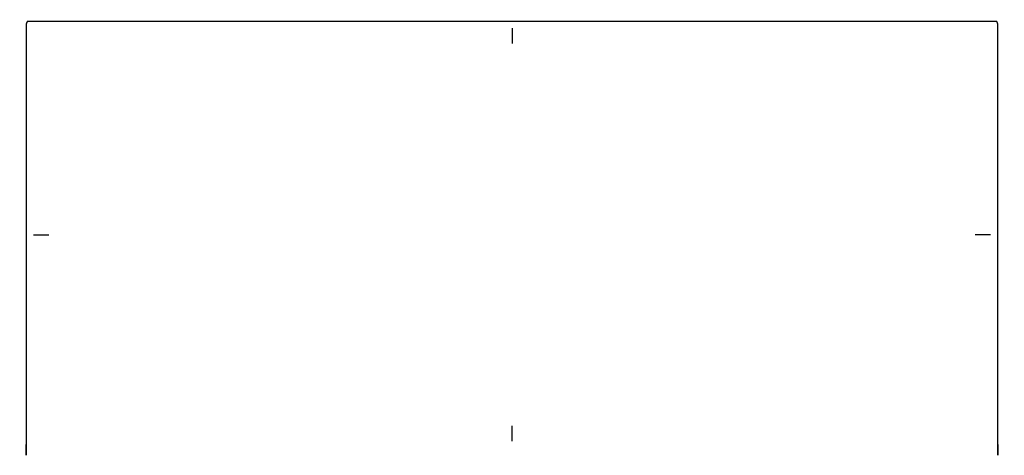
# Model space of a CAD drawing. Header units: millimetres. Extents: x 254 to 1852, y 6 to 713.
import ezdxf

# ---------------------------------------------------------------- set-up
doc = ezdxf.new("R2010")
doc.units = ezdxf.units.MM
doc.layers.add('Turn 2 seater Sofa', color=7, linetype='Continuous', true_color=0x000000)

msp = doc.modelspace()

# ---------------------------------------------------------------- linework, layer by layer
at = {"layer": 'Turn 2 seater Sofa'}
for p, q in [((1052.9, 699.2, 259.8), (1052.9, 674.2, 259.8)), ((276, 364, 259.8), (301, 364, 259.8)), ((1829.8, 364, 259.8), (1804.8, 364, 259.8)), ((1052.9, 29, 259.8), (1052.9, 54, 259.8))]:
    msp.add_line(p, q, dxfattribs=at)
at = {"layer": 'Turn 2 seater Sofa', "extrusion": (1, 0, 0)}
msp.add_lwpolyline([(708.8, 267.4), (18.8, 267.4), (18.7, 267.4), (18.6, 267.4), (18.5, 267.4), (18.4, 267.4), (18.3, 267.4), (18.2, 267.4), (18.1, 267.4), (18, 267.5), (17.9, 267.5), (17.8, 267.5), (17.7, 267.5), (17.6, 267.5), (17.5, 267.6), (17.4, 267.6), (17.4, 267.6), (17.3, 267.7), (17.2, 267.7), (17.1, 267.7), (17, 267.8), (16.9, 267.8), (16.8, 267.9), (16.7, 267.9), (16.6, 268), (16.5, 268), (16.4, 268.1), (16.3, 268.1), (16.2, 268.2), (16.2, 268.3), (16.1, 268.3), (16, 268.4), (15.9, 268.4), (15.8, 268.5), (15.8, 268.6), (15.7, 268.7), (15.6, 268.7), (15.6, 268.8), (15.5, 268.9), (15.4, 268.9), (15.4, 269), (15.3, 269.1), (15.3, 269.2), (15.2, 269.2), (15.2, 269.3), (15.1, 269.4), (15.1, 269.5), (15, 269.6), (15, 269.7), (15, 269.7), (14.9, 269.8), (14.9, 269.9), (14.9, 270), (14.8, 270), (14.8, 270.1), (14.8, 270.2), (14.8, 270.3), (14.8, 270.4), (14.8, 270.4), (14.7, 270.5), (14.7, 270.6), (14.7, 270.7), (14.7, 270.8), (14.7, 270.8), (14.7, 270.9), (14.7, 271), (14.7, 625.5), (14.7, 626.4), (14.7, 627.3), (14.8, 628.2), (14.9, 629), (15, 629.9), (15.1, 630.8), (15.2, 631.7), (15.4, 632.6), (15.6, 633.5), (15.8, 634.4), (16, 635.2), (16.2, 636.1), (16.5, 636.9), (16.8, 637.8), (17.1, 638.6), (17.4, 639.5), (17.8, 640.4), (18.2, 641.3), (18.6, 642.2), (19.1, 643), (19.5, 643.9), (20, 644.8), (20.5, 645.6), (21.1, 646.4), (21.6, 647.2), (22.2, 648), (22.8, 648.8), (23.4, 649.6), (24.1, 650.4), (24.7, 651.1), (25.4, 651.9), (26.1, 652.6), (26.8, 653.3), (27.5, 654), (28.3, 654.7), (29, 655.3), (29.8, 656), (30.6, 656.6), (31.5, 657.2), (32.3, 657.8), (33.1, 658.4), (34, 658.9), (34.9, 659.5), (35.8, 660), (36.7, 660.5), (37.6, 660.9), (38.5, 661.4), (39.4, 661.8), (40.3, 662.2), (41.2, 662.6), (42.1, 662.9), (43, 663.3), (44, 663.6), (44.9, 663.9), (45.8, 664.2), (46.8, 664.4), (47.7, 664.6), (48.7, 664.9), (49.6, 665.1), (50.6, 665.2), (51.6, 665.4), (52.5, 665.5), (53.5, 665.7), (54.5, 665.8), (708.4, 725.2), (708.5, 725.2), (708.6, 725.2), (708.8, 725.2), (708.9, 725.2), (709, 725.2), (709.1, 725.2), (709.2, 725.2), (709.3, 725.2), (709.4, 725.1), (709.6, 725.1), (709.7, 725.1), (709.8, 725.1), (709.9, 725.1), (710, 725), (710.1, 725), (710.2, 725), (710.3, 724.9), (710.4, 724.9), (710.5, 724.9), (710.6, 724.8), (710.7, 724.8), (710.8, 724.7), (710.9, 724.7), (711, 724.6), (711.1, 724.6), (711.2, 724.5), (711.3, 724.5), (711.4, 724.4), (711.5, 724.4), (711.6, 724.3), (711.6, 724.2), (711.7, 724.2), (711.8, 724.1), (711.9, 724), (711.9, 724), (712, 723.9), (712.1, 723.8), (712.1, 723.8), (712.2, 723.7), (712.3, 723.6), (712.3, 723.5), (712.4, 723.4), (712.4, 723.4), (712.5, 723.3), (712.5, 723.2), (712.6, 723.1), (712.6, 723), (712.7, 723), (712.7, 722.9), (712.8, 722.8), (712.8, 722.7), (712.8, 722.6), (712.8, 722.5), (712.9, 722.4), (712.9, 722.3), (712.9, 722.3), (712.9, 722.2), (713, 722.1), (713, 722), (713, 721.9), (713, 721.8), (713, 721.7), (713, 721.6), (713, 721.6), (713, 271), (713, 270.9), (713, 270.8), (713, 270.8), (713, 270.7), (713, 270.6), (713, 270.5), (712.9, 270.4), (712.9, 270.4), (712.9, 270.3), (712.9, 270.2), (712.9, 270.1), (712.9, 270), (712.8, 270), (712.8, 269.9), (712.8, 269.8), (712.7, 269.7), (712.7, 269.7), (712.7, 269.6), (712.6, 269.5), (712.6, 269.4), (712.5, 269.3), (712.5, 269.2), (712.4, 269.2), (712.4, 269.1), (712.3, 269), (712.3, 268.9), (712.2, 268.9), (712.1, 268.8), (712.1, 268.7), (712, 268.7), (711.9, 268.6), (711.9, 268.5), (711.8, 268.4), (711.7, 268.4), (711.6, 268.3), (711.5, 268.3), (711.5, 268.2), (711.4, 268.1), (711.3, 268.1), (711.2, 268), (711.1, 268), (711, 267.9), (710.9, 267.9), (710.8, 267.8), (710.7, 267.8), (710.6, 267.7), (710.5, 267.7), (710.4, 267.7), (710.3, 267.6), (710.3, 267.6), (710.2, 267.6), (710.1, 267.5), (710, 267.5), (709.9, 267.5), (709.8, 267.5), (709.7, 267.5), (709.6, 267.4), (709.5, 267.4), (709.4, 267.4), (709.3, 267.4), (709.2, 267.4), (709.1, 267.4), (709, 267.4)], close=True, dxfattribs=at)
msp.add_lwpolyline([(708.8, 267.4), (18.8, 267.4), (18.7, 267.4), (18.6, 267.4), (18.5, 267.4), (18.4, 267.4), (18.3, 267.4), (18.2, 267.4), (18.1, 267.4), (18, 267.5), (17.9, 267.5), (17.8, 267.5), (17.7, 267.5), (17.6, 267.5), (17.5, 267.6), (17.4, 267.6), (17.4, 267.6), (17.3, 267.7), (17.2, 267.7), (17.1, 267.7), (17, 267.8), (16.9, 267.8), (16.8, 267.9), (16.7, 267.9), (16.6, 268), (16.5, 268), (16.4, 268.1), (16.3, 268.1), (16.2, 268.2), (16.2, 268.3), (16.1, 268.3), (16, 268.4), (15.9, 268.4), (15.8, 268.5), (15.8, 268.6), (15.7, 268.7), (15.6, 268.7), (15.6, 268.8), (15.5, 268.9), (15.4, 268.9), (15.4, 269), (15.3, 269.1), (15.3, 269.2), (15.2, 269.2), (15.2, 269.3), (15.1, 269.4), (15.1, 269.5), (15, 269.6), (15, 269.7), (15, 269.7), (14.9, 269.8), (14.9, 269.9), (14.9, 270), (14.8, 270), (14.8, 270.1), (14.8, 270.2), (14.8, 270.3), (14.8, 270.4), (14.8, 270.4), (14.7, 270.5), (14.7, 270.6), (14.7, 270.7), (14.7, 270.8), (14.7, 270.8), (14.7, 270.9), (14.7, 271), (14.7, 625.5), (14.7, 626.4), (14.7, 627.3), (14.8, 628.2), (14.9, 629), (15, 629.9), (15.1, 630.8), (15.2, 631.7), (15.4, 632.6), (15.6, 633.5), (15.8, 634.4), (16, 635.2), (16.2, 636.1), (16.5, 636.9), (16.8, 637.8), (17.1, 638.6), (17.4, 639.5), (17.8, 640.4), (18.2, 641.3), (18.6, 642.2), (19.1, 643), (19.5, 643.9), (20, 644.8), (20.5, 645.6), (21.1, 646.4), (21.6, 647.2), (22.2, 648), (22.8, 648.8), (23.4, 649.6), (24.1, 650.4), (24.7, 651.1), (25.4, 651.9), (26.1, 652.6), (26.8, 653.3), (27.5, 654), (28.3, 654.7), (29, 655.3), (29.8, 656), (30.6, 656.6), (31.5, 657.2), (32.3, 657.8), (33.1, 658.4), (34, 658.9), (34.9, 659.5), (35.8, 660), (36.7, 660.5), (37.6, 660.9), (38.5, 661.4), (39.4, 661.8), (40.3, 662.2), (41.2, 662.6), (42.1, 662.9), (43, 663.3), (44, 663.6), (44.9, 663.9), (45.8, 664.2), (46.8, 664.4), (47.7, 664.6), (48.7, 664.9), (49.6, 665.1), (50.6, 665.2), (51.6, 665.4), (52.5, 665.5), (53.5, 665.7), (54.5, 665.8), (708.4, 725.2), (708.5, 725.2), (708.6, 725.2), (708.8, 725.2), (708.9, 725.2), (709, 725.2), (709.1, 725.2), (709.2, 725.2), (709.3, 725.2), (709.4, 725.1), (709.6, 725.1), (709.7, 725.1), (709.8, 725.1), (709.9, 725.1), (710, 725), (710.1, 725), (710.2, 725), (710.3, 724.9), (710.4, 724.9), (710.5, 724.9), (710.6, 724.8), (710.7, 724.8), (710.8, 724.7), (710.9, 724.7), (711, 724.6), (711.1, 724.6), (711.2, 724.5), (711.3, 724.5), (711.4, 724.4), (711.5, 724.4), (711.6, 724.3), (711.6, 724.2), (711.7, 724.2), (711.8, 724.1), (711.9, 724), (711.9, 724), (712, 723.9), (712.1, 723.8), (712.1, 723.8), (712.2, 723.7), (712.3, 723.6), (712.3, 723.5), (712.4, 723.4), (712.4, 723.4), (712.5, 723.3), (712.5, 723.2), (712.6, 723.1), (712.6, 723), (712.7, 723), (712.7, 722.9), (712.8, 722.8), (712.8, 722.7), (712.8, 722.6), (712.8, 722.5), (712.9, 722.4), (712.9, 722.3), (712.9, 722.3), (712.9, 722.2), (713, 722.1), (713, 722), (713, 721.9), (713, 721.8), (713, 721.7), (713, 721.6), (713, 721.6), (713, 271), (713, 270.9), (713, 270.8), (713, 270.8), (713, 270.7), (713, 270.6), (713, 270.5), (712.9, 270.4), (712.9, 270.4), (712.9, 270.3), (712.9, 270.2), (712.9, 270.1), (712.9, 270), (712.8, 270), (712.8, 269.9), (712.8, 269.8), (712.7, 269.7), (712.7, 269.7), (712.7, 269.6), (712.6, 269.5), (712.6, 269.4), (712.5, 269.3), (712.5, 269.2), (712.4, 269.2), (712.4, 269.1), (712.3, 269), (712.3, 268.9), (712.2, 268.9), (712.1, 268.8), (712.1, 268.7), (712, 268.7), (711.9, 268.6), (711.9, 268.5), (711.8, 268.4), (711.7, 268.4), (711.6, 268.3), (711.5, 268.3), (711.5, 268.2), (711.4, 268.1), (711.3, 268.1), (711.2, 268), (711.1, 268), (711, 267.9), (710.9, 267.9), (710.8, 267.8), (710.7, 267.8), (710.6, 267.7), (710.5, 267.7), (710.4, 267.7), (710.3, 267.6), (710.3, 267.6), (710.2, 267.6), (710.1, 267.5), (710, 267.5), (709.9, 267.5), (709.8, 267.5), (709.7, 267.5), (709.6, 267.4), (709.5, 267.4), (709.4, 267.4), (709.3, 267.4), (709.2, 267.4), (709.1, 267.4), (709, 267.4)], close=True, dxfattribs=at)
at = {"layer": 'Turn 2 seater Sofa'}
msp.add_polyline3d([(1841.2, 23.6, 258.7), (1841.2, 23, 258.7), (1841.2, 21.2, 258.7), (1841.2, 20.9, 258.7), (1841.2, 20.6, 258.8), (1841.2, 20.2, 258.8), (1841.2, 19.8, 258.8), (1841.2, 19.5, 258.9), (1841.2, 19.1, 258.9), (1841.2, 18.8, 259), (1841.2, 18.4, 259.1), (1841.2, 18, 259.1), (1841.2, 17.7, 259.2), (1841.2, 17.3, 259.3), (1841.2, 17, 259.4), (1841.2, 16.6, 259.6), (1841.2, 16.3, 259.7), (1841.2, 16, 259.8), (1841.2, 15.6, 260), (1841.2, 15.3, 260.1), (1841.2, 15, 260.3), (1841.2, 14.7, 260.4), (1841.2, 14.4, 260.6), (1841.2, 14.1, 260.8), (1841.2, 13.8, 261), (1841.2, 13.5, 261.2), (1841.2, 13.2, 261.4), (1841.2, 12.9, 261.7), (1841.2, 12.6, 261.9), (1841.2, 12.3, 262.1), (1841.2, 12.1, 262.4), (1841.2, 11.8, 262.6), (1841.2, 11.6, 262.9), (1841.2, 11.3, 263.1), (1841.2, 11.1, 263.4), (1841.2, 10.9, 263.7), (1841.2, 10.7, 264), (1841.2, 10.5, 264.3), (1841.2, 10.3, 264.6), (1841.2, 9.5, 265.8), (1841.2, 9.3, 266.1), (1841.2, 9.2, 266.3), (1841.2, 9, 266.5), (1841.2, 8.9, 266.6), (1841.2, 8.8, 266.8), (1841.2, 8.6, 267), (1841.2, 8.5, 267.1), (1841.2, 8.4, 267.2), (1841.2, 8.3, 267.3), (1841.2, 8.2, 267.4), (1841.2, 8.1, 267.5), (1841.2, 8, 267.6), (1841.2, 7.9, 267.6), (1841.2, 7.8, 267.7), (1841.2, 7.7, 267.8), (1841.2, 7.6, 268.2), (1841.2, 7.6, 268.5), (1841.2, 7.5, 268.9), (1841.2, 7.5, 269.2), (1841.2, 7.4, 269.5), (1841.2, 7.4, 269.9), (1841.2, 7.4, 270.2), (1841.2, 7.4, 270.4), (1841.2, 7.5, 271.6), (1841.2, 7.5, 272.6), (1841.2, 7.5, 272.7), (1841.2, 7.5, 273.7), (1841.2, 7.5, 274.8), (1841.2, 7.5, 275.8), (1841.2, 7.5, 276.8), (1841.2, 7.4, 278.9), (1841.2, 7.3, 279.9), (1841.2, 7.3, 280.5), (1841.2, 7.3, 281), (1841.2, 7.4, 285), (1841.2, 7.4, 286), (1841.2, 7.4, 286.2), (1841.2, 7.4, 286.3), (1841.2, 7.4, 286.5), (1841.2, 7.4, 286.7), (1841.2, 7.4, 286.9), (1841.2, 7.4, 287), (1841.2, 7.4, 287.1), (1841.2, 7.4, 287.1), (1841.2, 7.4, 287.1), (1841.2, 7.4, 287.1), (1841.2, 7.4, 287.2), (1841.2, 7.4, 287.2), (1841.2, 7.4, 287.2), (1841.2, 7.4, 287.3), (1841.2, 7.4, 287.3), (1841.2, 7.4, 287.3), (1841.2, 7.4, 287.4), (1841.2, 7.4, 287.5), (1841.2, 7.4, 287.5), (1841.2, 7.4, 287.7), (1841.2, 7.4, 287.8), (1841.2, 7.4, 288), (1841.2, 7.4, 288.2), (1841.2, 7.4, 288.3), (1841.2, 7.4, 288.6), (1841.2, 7.4, 288.7), (1841.2, 7.4, 288.7), (1841.2, 7.4, 288.8), (1841.2, 7.4, 288.9), (1841.2, 7.4, 288.9), (1841.2, 7.4, 288.9), (1841.2, 7.4, 289), (1841.2, 7.4, 289), (1841.2, 7.4, 289), (1841.2, 7.4, 289.1), (1841.2, 7.1, 290.2), (1841.2, 7, 290.7), (1841.2, 7, 291), (1841.2, 7, 291.2), (1841.2, 6.9, 291.3), (1841.2, 6.9, 291.4), (1841.2, 6.9, 291.6), (1841.2, 6.9, 291.7), (1841.2, 6.9, 291.8), (1841.2, 6.9, 291.8), (1841.2, 6.9, 291.9), (1841.2, 6.9, 292), (1841.2, 6.9, 292.1), (1841.2, 6.9, 292.1), (1841.2, 6.9, 292.2), (1841.2, 7, 292.3), (1841.2, 7, 292.3), (1841.2, 7, 292.4), (1841.2, 7, 292.4), (1841.2, 7, 292.5), (1841.2, 7, 292.5), (1841.2, 7, 292.5), (1841.2, 7, 292.6), (1841.2, 7, 292.6), (1841.2, 7.1, 292.6), (1841.2, 7.1, 292.7), (1841.2, 7.1, 292.7), (1841.2, 7.1, 292.7), (1841.2, 7.1, 292.8), (1841.2, 7.1, 292.8), (1841.2, 7.2, 292.9), (1841.2, 7.2, 292.9), (1841.2, 7.2, 292.9), (1841.2, 7.2, 293), (1841.2, 7.2, 293), (1841.2, 7.3, 293), (1841.2, 7.3, 293.1), (1841.2, 7.3, 293.1), (1841.2, 7.3, 293.1), (1841.2, 7.4, 293.2), (1841.2, 7.4, 293.2), (1841.2, 7.4, 293.2), (1841.2, 7.4, 293.3), (1841.2, 7.5, 293.3), (1841.2, 7.5, 293.3), (1841.2, 7.6, 293.4), (1841.2, 7.6, 293.4), (1841.2, 7.6, 293.5), (1841.2, 7.7, 293.5), (1841.2, 7.7, 293.5), (1841.2, 7.4, 295.1), (1841.2, 7.2, 296.6), (1841.2, 7, 298.1), (1841.2, 6.8, 299.7), (1841.2, 6.7, 301.2), (1841.2, 6.6, 302.8), (1841.2, 6.6, 304.3), (1841.2, 6.5, 305.9), (1841.2, 6.4, 316.8), (1841.2, 6.3, 325.5), (1841.2, 6.3, 334.2), (1841.2, 6.2, 343), (1841.2, 6.1, 360.5), (1841.2, 6.1, 378), (1841.2, 6, 413), (1841.2, 6, 448), (1841.2, 6, 552.9), (1841.2, 5.9, 587.9), (1841.2, 6, 618.3), (1841.2, 6, 620.5), (1841.2, 6, 622.7), (1841.2, 6, 623.8), (1841.2, 6, 625), (1841.2, 6.1, 626.1), (1841.2, 6.2, 627.2), (1841.2, 6.3, 628.4), (1841.2, 6.5, 629.5), (1841.2, 6.6, 630.7), (1841.2, 6.8, 631.8), (1841.2, 7.1, 632.9), (1841.2, 7.4, 634), (1841.2, 7.7, 635.1), (1841.2, 8, 636.2), (1841.2, 8.3, 637.3), (1841.2, 8.7, 638.4), (1841.2, 9.1, 639.5), (1841.2, 9.5, 640.5), (1841.2, 10, 641.6), (1841.2, 10.5, 642.6), (1841.2, 11, 643.6), (1841.2, 11.5, 644.6), (1841.2, 12.1, 645.6), (1841.2, 12.6, 646.5), (1841.2, 13.2, 647.5), (1841.2, 13.8, 648.4), (1841.2, 14.5, 649.3), (1841.2, 15.2, 650.3), (1841.2, 15.8, 651.1), (1841.2, 16.6, 652), (1841.2, 17.3, 652.9), (1841.2, 18, 653.7), (1841.2, 18.8, 654.6), (1841.2, 19.6, 655.4), (1841.2, 20.4, 656.1), (1841.2, 21.2, 656.9), (1841.2, 22, 657.6), (1841.2, 22.8, 658.3), (1841.2, 23.3, 658.7), (1841.2, 23.7, 659), (1841.2, 23.7, 659.1), (1841.2, 23.8, 659.1), (1841.2, 23.9, 659.2), (1841.2, 24, 659.3), (1841.2, 24.6, 659.8), (1841.2, 25.5, 660.6), (1841.2, 26.4, 661.4), (1841.2, 27.3, 662.1), (1841.2, 28.3, 662.9), (1841.2, 29.3, 663.6), (1841.2, 30.3, 664.3), (1841.2, 31.4, 665), (1841.2, 32.4, 665.6), (1841.2, 33.5, 666.3), (1841.2, 34.6, 666.9), (1841.2, 35.8, 667.4), (1841.2, 36.9, 668), (1841.2, 38.1, 668.5), (1841.2, 39.3, 669), (1841.2, 40.5, 669.4), (1841.2, 41.6, 669.9), (1841.2, 42.8, 670.3), (1841.2, 44.1, 670.6), (1841.2, 45.3, 671), (1841.2, 46.5, 671.3), (1841.2, 47.7, 671.6), (1841.2, 49, 671.8), (1841.2, 50.2, 672.1), (1841.2, 51.5, 672.3), (1841.2, 52.7, 672.4), (1841.2, 53.9, 672.6), (1841.2, 56.2, 672.8), (1841.2, 64.4, 673.7), (1841.2, 72.6, 674.5), (1841.2, 80.8, 675.3), (1841.2, 89, 676.1), (1841.2, 106.6, 677.8), (1841.2, 124.2, 679.5), (1841.2, 159.4, 682.8), (1841.2, 194.7, 686.1), (1841.2, 265.4, 692.6), (1841.2, 336.2, 699.2), (1841.2, 407.1, 705.7), (1841.2, 478, 712.2), (1841.2, 548.8, 718.7), (1841.2, 672.4, 729.9), (1841.2, 698.7, 732.3), (1841.2, 700.9, 732.6), (1841.2, 703.1, 732.8), (1841.2, 705.6, 733), (1841.2, 705.8, 733), (1841.2, 705.9, 733), (1841.2, 706, 733), (1841.2, 706.1, 733), (1841.2, 706.2, 733), (1841.2, 706.4, 733), (1841.2, 706.5, 733), (1841.1, 706.6, 733), (1841.1, 706.7, 733), (1841.1, 706.8, 733), (1841.1, 706.9, 733), (1841.1, 707, 733), (1841, 707.1, 733), (1841, 707.2, 732.9), (1841, 707.4, 732.9), (1841, 707.5, 732.9), (1840.9, 707.6, 732.9), (1840.9, 707.7, 732.9), (1840.8, 707.8, 732.8), (1840.8, 707.9, 732.8), (1840.8, 708.1, 732.8), (1840.7, 708.2, 732.8), (1840.7, 708.3, 732.7), (1840.6, 708.4, 732.7), (1840.6, 708.5, 732.7), (1840.5, 708.6, 732.6), (1840.5, 708.7, 732.6), (1840.4, 708.8, 732.6), (1840.3, 708.9, 732.5), (1840.3, 709, 732.5), (1840.2, 709.1, 732.5), (1840.1, 709.2, 732.4), (1840.1, 709.3, 732.4), (1840, 709.4, 732.4), (1839.9, 709.5, 732.3), (1839.9, 709.5, 732.3), (1839.8, 709.6, 732.3), (1839.8, 709.6, 732.3), (1839.8, 709.6, 732.3), (1839.7, 709.7, 732.3), (1839.7, 709.7, 732.3), (1839.6, 709.7, 732.2), (1839.6, 709.8, 732.2), (1839.6, 709.8, 732.2), (1839.5, 709.8, 732.2), (1839.5, 709.9, 732.2), (1839.4, 709.9, 732.2), (1839.4, 709.9, 732.2), (1839.4, 709.9, 732.2), (1839.3, 710, 732.2), (1839.3, 710, 732.1), (1839.2, 710, 732.1), (1839.2, 710, 732.1), (1839.1, 710.1, 732.1), (1839.1, 710.1, 732.1), (1839, 710.1, 732.1), (1839, 710.1, 732.1), (1839, 710.1, 732.1), (1838.9, 710.2, 732.1), (1838.9, 710.2, 732.1), (1838.8, 710.2, 732.1), (1838.8, 710.2, 732.1), (1838.7, 710.2, 732.1), (1838.7, 710.2, 732), (1838.6, 710.2, 732), (1838.6, 710.2, 732), (1838.5, 710.2, 732), (1838.5, 710.2, 732), (1838.4, 710.3, 732), (1838.3, 710.3, 732), (1838.3, 710.3, 732), (1838.2, 710.3, 732), (1838.1, 710.3, 732), (1837.8, 710.3, 732), (268, 710.3, 732), (267.7, 710.3, 732), (267.7, 710.3, 732), (267.6, 710.3, 732), (267.5, 710.3, 732), (267.4, 710.3, 732), (267.3, 710.2, 732), (267.3, 710.2, 732), (267.2, 710.2, 732), (267.2, 710.2, 732), (267.1, 710.2, 732), (267.1, 710.2, 732.1), (267, 710.2, 732.1), (267, 710.2, 732.1), (266.9, 710.2, 732.1), (266.9, 710.2, 732.1), (266.8, 710.1, 732.1), (266.8, 710.1, 732.1), (266.8, 710.1, 732.1), (266.7, 710.1, 732.1), (266.7, 710.1, 732.1), (266.6, 710, 732.1), (266.6, 710, 732.1), (266.5, 710, 732.1), (266.5, 710, 732.2), (266.4, 709.9, 732.2), (266.4, 709.9, 732.2), (266.4, 709.9, 732.2), (266.3, 709.9, 732.2), (266.3, 709.8, 732.2), (266.2, 709.8, 732.2), (266.2, 709.8, 732.2), (266.2, 709.7, 732.2), (266.1, 709.7, 732.3), (266.1, 709.7, 732.3), (266, 709.6, 732.3), (266, 709.6, 732.3), (266, 709.6, 732.3), (265.9, 709.5, 732.3), (265.9, 709.5, 732.3), (265.8, 709.4, 732.4), (265.7, 709.3, 732.4), (265.7, 709.2, 732.4), (265.6, 709.1, 732.5), (265.5, 709, 732.5), (265.5, 708.9, 732.5), (265.4, 708.8, 732.6), (265.3, 708.7, 732.6), (265.3, 708.6, 732.6), (265.2, 708.5, 732.7), (265.2, 708.4, 732.7), (265.1, 708.3, 732.7), (265.1, 708.2, 732.8), (265, 708.1, 732.8), (265, 707.9, 732.8), (264.9, 707.8, 732.8), (264.9, 707.7, 732.9), (264.9, 707.6, 732.9), (264.8, 707.5, 732.9), (264.8, 707.4, 732.9), (264.8, 707.2, 732.9), (264.7, 707.1, 733), (264.7, 707, 733), (264.7, 706.9, 733), (264.7, 706.8, 733), (264.7, 706.7, 733), (264.6, 706.6, 733), (264.6, 706.5, 733), (264.6, 706.4, 733), (264.6, 706.3, 733), (264.6, 706.1, 733), (264.6, 706, 733), (264.6, 705.9, 733), (264.6, 705.8, 733), (264.6, 705.6, 733), (264.6, 703.1, 732.8), (264.6, 700.9, 732.6), (264.6, 698.7, 732.3), (264.6, 672.4, 729.9), (264.6, 478, 712.2), (264.6, 407.1, 705.7), (264.6, 336.2, 699.2), (264.6, 265.4, 692.6), (264.6, 194.7, 686.1), (264.6, 159.4, 682.8), (264.6, 124.2, 679.5), (264.6, 106.6, 677.8), (264.6, 89, 676.1), (264.6, 80.8, 675.3), (264.6, 72.6, 674.5), (264.6, 64.4, 673.7), (264.6, 56.2, 672.8), (264.6, 53.9, 672.6), (264.6, 52.7, 672.4), (264.6, 51.5, 672.3), (264.6, 50.2, 672.1), (264.6, 49, 671.8), (264.6, 47.7, 671.6), (264.6, 46.5, 671.3), (264.6, 45.3, 671), (264.6, 44.1, 670.6), (264.6, 42.8, 670.3), (264.6, 41.6, 669.9), (264.6, 40.5, 669.4), (264.6, 39.3, 669), (264.6, 38.1, 668.5), (264.6, 36.9, 668), (264.6, 35.8, 667.4), (264.6, 34.6, 666.9), (264.6, 33.5, 666.3), (264.6, 32.4, 665.6), (264.6, 31.4, 665), (264.6, 30.3, 664.3), (264.6, 29.3, 663.6), (264.6, 28.3, 662.9), (264.6, 27.3, 662.1), (264.6, 26.4, 661.4), (264.6, 25.5, 660.6), (264.6, 24.6, 659.8), (264.6, 24, 659.3), (264.6, 23.9, 659.2), (264.6, 23.8, 659.1), (264.6, 23.7, 659.1), (264.6, 23.7, 659), (264.6, 23.3, 658.7), (264.6, 22.8, 658.3), (264.6, 22, 657.6), (264.6, 21.2, 656.9), (264.6, 20.4, 656.1), (264.6, 19.6, 655.4), (264.6, 18.8, 654.6), (264.6, 18, 653.7), (264.6, 17.3, 652.9), (264.6, 16.6, 652), (264.6, 15.8, 651.1), (264.6, 15.2, 650.3), (264.6, 14.5, 649.3), (264.6, 13.8, 648.4), (264.6, 13.2, 647.5), (264.6, 12.6, 646.5), (264.6, 12.1, 645.6), (264.6, 11.5, 644.6), (264.6, 11, 643.6), (264.6, 10.5, 642.6), (264.6, 10, 641.6), (264.6, 9.5, 640.5), (264.6, 9.1, 639.5), (264.6, 8.7, 638.4), (264.6, 8.3, 637.3), (264.6, 8, 636.2), (264.6, 7.7, 635.1), (264.6, 7.4, 634), (264.6, 7.1, 632.9), (264.6, 6.8, 631.8), (264.6, 6.6, 630.7), (264.6, 6.5, 629.5), (264.6, 6.3, 628.4), (264.6, 6.2, 627.2), (264.6, 6.1, 626.1), (264.6, 6, 625), (264.6, 6, 623.8), (264.6, 6, 622.7), (264.6, 6, 620.5), (264.6, 6, 618.3), (264.6, 5.9, 587.9), (264.6, 6, 552.9), (264.6, 6, 448), (264.6, 6, 413), (264.6, 6.1, 378), (264.6, 6.1, 360.5), (264.6, 6.2, 343), (264.6, 6.3, 334.2), (264.6, 6.3, 325.5), (264.6, 6.4, 316.8), (264.6, 6.5, 305.9), (264.6, 6.6, 304.3), (264.6, 6.6, 302.8), (264.6, 6.7, 301.2), (264.6, 6.8, 299.7), (264.6, 7, 298.1), (264.6, 7.2, 296.6), (264.6, 7.4, 295.1), (264.6, 7.7, 293.5), (264.6, 7.7, 293.5), (264.6, 7.6, 293.5), (264.6, 7.6, 293.4), (264.6, 7.6, 293.4), (264.6, 7.5, 293.3), (264.6, 7.5, 293.3), (264.6, 7.4, 293.3), (264.6, 7.4, 293.2), (264.6, 7.4, 293.2), (264.6, 7.4, 293.2), (264.6, 7.3, 293.1), (264.6, 7.3, 293.1), (264.6, 7.3, 293.1), (264.6, 7.3, 293), (264.6, 7.2, 293), (264.6, 7.2, 293), (264.6, 7.2, 292.9), (264.6, 7.2, 292.9), (264.6, 7.2, 292.9), (264.6, 7.1, 292.8), (264.6, 7.1, 292.8), (264.6, 7.1, 292.7), (264.6, 7.1, 292.7), (264.6, 7.1, 292.7), (264.6, 7.1, 292.6), (264.6, 7, 292.6), (264.6, 7, 292.6), (264.6, 7, 292.5), (264.6, 7, 292.5), (264.6, 7, 292.5), (264.6, 7, 292.4), (264.6, 7, 292.4), (264.6, 7, 292.3), (264.6, 7, 292.3), (264.6, 6.9, 292.2), (264.6, 6.9, 292.1), (264.6, 6.9, 292.1), (264.6, 6.9, 292), (264.6, 6.9, 291.9), (264.6, 6.9, 291.8), (264.6, 6.9, 291.8), (264.6, 6.9, 291.7), (264.6, 6.9, 291.6), (264.6, 6.9, 291.4), (264.6, 6.9, 291.3), (264.6, 7, 291.2), (264.6, 7, 291), (264.6, 7, 290.7), (264.6, 7.1, 290.2), (264.6, 7.4, 289.1), (264.6, 7.4, 289), (264.6, 7.4, 289), (264.6, 7.4, 289), (264.6, 7.4, 288.9), (264.6, 7.4, 288.9), (264.6, 7.4, 288.9), (264.6, 7.4, 288.8), (264.6, 7.4, 288.7), (264.6, 7.4, 288.7), (264.6, 7.4, 288.6), (264.6, 7.4, 288.3), (264.6, 7.4, 288.2), (264.6, 7.4, 288), (264.6, 7.4, 287.8), (264.6, 7.4, 287.7), (264.6, 7.4, 287.5), (264.6, 7.4, 287.5), (264.6, 7.4, 287.4), (264.6, 7.4, 287.3), (264.6, 7.4, 287.3), (264.6, 7.4, 287.3), (264.6, 7.4, 287.2), (264.6, 7.4, 287.2), (264.6, 7.4, 287.2), (264.6, 7.4, 287.1), (264.6, 7.4, 287.1), (264.6, 7.4, 287.1), (264.6, 7.4, 287.1), (264.6, 7.4, 287), (264.6, 7.4, 286.9), (264.6, 7.4, 286.7), (264.6, 7.4, 286.5), (264.6, 7.4, 286.3), (264.6, 7.4, 286.2), (264.6, 7.4, 286), (264.6, 7.4, 285), (264.6, 7.3, 281), (264.6, 7.3, 280.5), (264.6, 7.3, 279.9), (264.6, 7.4, 278.9), (264.6, 7.5, 276.8), (264.6, 7.5, 275.8), (264.6, 7.5, 274.8), (264.6, 7.5, 273.7), (264.6, 7.5, 272.7), (264.6, 7.5, 272.6), (264.6, 7.5, 271.6), (264.6, 7.4, 270.4), (264.6, 7.4, 270.2), (264.6, 7.4, 269.9), (264.6, 7.4, 269.5), (264.6, 7.5, 269.2), (264.6, 7.5, 268.9), (264.6, 7.6, 268.5), (264.6, 7.6, 268.2), (264.6, 7.7, 267.8), (264.6, 7.8, 267.7), (264.6, 7.9, 267.6), (264.6, 8, 267.6), (264.6, 8.1, 267.5), (264.6, 8.2, 267.4), (264.6, 8.3, 267.3), (264.6, 8.4, 267.2), (264.6, 8.5, 267.1), (264.6, 8.6, 267), (264.6, 8.8, 266.8), (264.6, 8.9, 266.6), (264.6, 9, 266.5), (264.6, 9.2, 266.3), (264.6, 9.3, 266.1), (264.6, 9.5, 265.8), (264.6, 10.3, 264.6), (264.6, 10.5, 264.3), (264.6, 10.7, 264), (264.6, 10.9, 263.7), (264.6, 11.1, 263.4), (264.6, 11.3, 263.1), (264.6, 11.6, 262.9), (264.6, 11.8, 262.6), (264.6, 12.1, 262.4), (264.6, 12.3, 262.1), (264.6, 12.6, 261.9), (264.6, 12.9, 261.7), (264.6, 13.2, 261.4), (264.6, 13.5, 261.2), (264.6, 13.8, 261), (264.6, 14.1, 260.8), (264.6, 14.4, 260.6), (264.6, 14.7, 260.4), (264.6, 15, 260.3), (264.6, 15.3, 260.1), (264.6, 15.6, 260), (264.6, 16, 259.8), (264.6, 16.3, 259.7), (264.6, 16.6, 259.6), (264.6, 17, 259.4), (264.6, 17.3, 259.3), (264.6, 17.7, 259.2), (264.6, 18, 259.1), (264.6, 18.4, 259.1), (264.6, 18.8, 259), (264.6, 19.1, 258.9), (264.6, 19.5, 258.9), (264.6, 19.8, 258.8), (264.6, 20.2, 258.8), (264.6, 20.6, 258.8), (264.6, 20.9, 258.7), (264.6, 21.2, 258.7), (264.6, 23, 258.7), (264.6, 23.6, 258.7)], dxfattribs=at)

doc.saveas('drawing.dxf')
